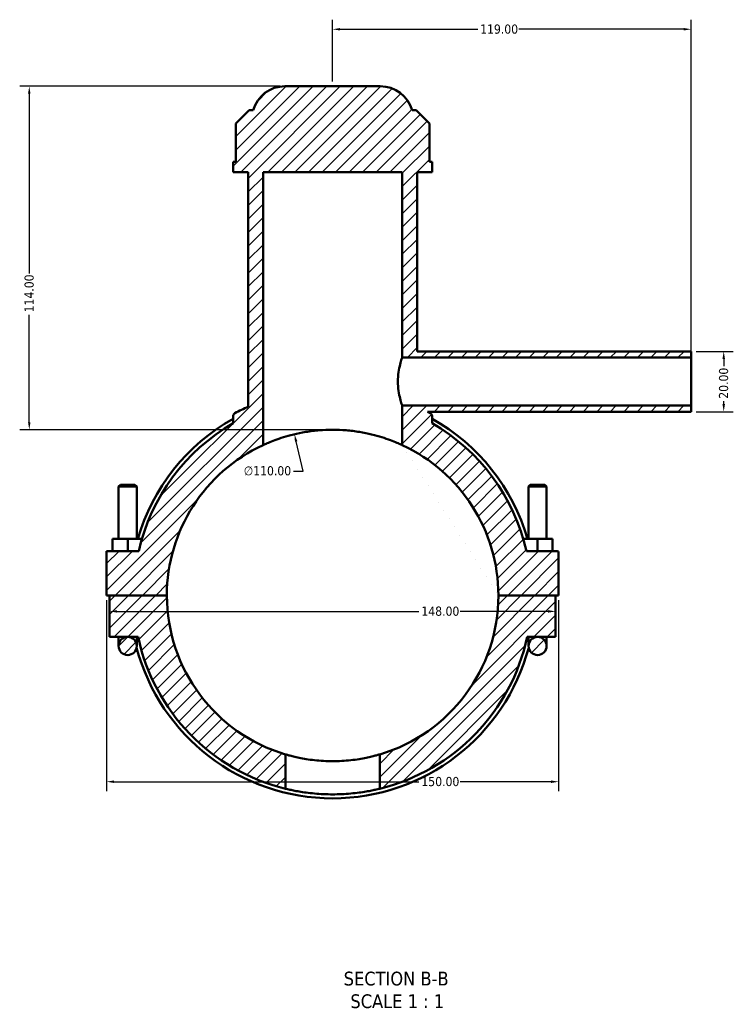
# Model space of a CAD drawing. Header units: millimetres. Extents: x 0 to 898, y -421 to 960.
# Tile 1 of 6: x 289 to 525, y -421 to -95. Entities that reach past the tile are written whole.
import ezdxf

# ---------------------------------------------------------------- set-up
doc = ezdxf.new("R2010")
doc.units = ezdxf.units.MM
for name, color, linetype, lineweight in [('Dimension (ANSI)', 7, 'Continuous', 25), ('Hatch (ANSI)', 7, 'Continuous', 18), ('Symbol (ANSI)', 7, 'Continuous', 25), ('Visible (ANSI)', 7, 'Continuous', 50)]:
    doc.layers.add(name, color=color, linetype=linetype, lineweight=lineweight)
doc.styles.add('Label Text (ANSI)', font='tahoma.ttf')
doc.styles.add('Note Text (ANSI)', font='tahoma.ttf')
doc.dimstyles.new('Default - mm (ANSI)', dxfattribs={"dimtxt": 3.048, "dimasz": 2.5, "dimexe": 3.175, "dimexo": 1.6002, "dimgap": 0.8, "dimtad": 0, "dimtoh": 1, "dimrnd": 1e-08, "dimzin": 4, "dimdsep": 46, "dimtxsty": 'Note Text (ANSI)', "dimcen": 0.09, "dimdle": 10, "dimclrd": 256, "dimclre": 256, "dimclrt": 256, "dimadec": 1, "dimazin": 1, "dimtfac": 1, "dimtofl": 0, "dimtmove": 0, "dimatfit": 3, "dimfxl": 1, "dimtolj": 1, "dimtzin": 4, "dimlwd": -1, "dimlwe": -1, "dimarcsym": 0})

# ---------------------------------------------------------------- blocks, each defined once
blk = doc.blocks.new('*D7')
at = {"layer": 'Defpoints', "color": 0, "transparency": 16777216}
for p in [(379.85, -232.28), (405.21, -339.32)]:
    blk.add_point(p, dxfattribs=at)
at = {"layer": 'Dimension (ANSI)', "transparency": 16777216}
for p, q in [((382.75, -244.52), (380.43, -234.72)), ((379.53, -244.52), (382.75, -244.52))]:
    blk.add_line(p, q, dxfattribs=at)
blk.add_solid([(380.84, -234.62), (380.02, -234.81), (379.85, -232.28)], dxfattribs=at)
at = {"layer": 'Dimension (ANSI)', "color": 230, "true_color": 0xff0080, "transparency": 16777216, "insert": (363.05, -242.88), "char_height": 3.048, "attachment_point": 1, "style": 'Note Text (ANSI)'}
blk.add_mtext('\\A1;∅110.00', dxfattribs=at)
blk = doc.blocks.new('*D9')
at = {"layer": 'Defpoints', "color": 0, "transparency": 16777216}
for p in [(376.71, -116.8), (291.87, -230.8), (392.53, -230.8)]:
    blk.add_point(p, dxfattribs=at)
at = {"layer": 'Dimension (ANSI)', "transparency": 16777216}
for p, q in [((375.11, -116.8), (288.69, -116.8)), ((291.87, -119.3), (291.87, -178.96)), ((291.87, -228.3), (291.87, -192.64)), ((390.93, -230.8), (288.69, -230.8))]:
    blk.add_line(p, q, dxfattribs=at)
for points in [[(291.45, -119.3), (292.28, -119.3), (291.87, -116.8)], [(291.45, -228.3), (292.28, -228.3), (291.87, -230.8)]]:
    blk.add_solid(points, dxfattribs=at)
at = {"layer": 'Dimension (ANSI)', "color": 230, "true_color": 0xff0080, "transparency": 16777216, "insert": (290.28, -191.84), "char_height": 3.048, "attachment_point": 1, "rotation": 90, "style": 'Note Text (ANSI)'}
blk.add_mtext('\\A1;114.00', dxfattribs=at)
blk = doc.blocks.new('*D10')
at = {"layer": 'Defpoints', "color": 0, "transparency": 16777216}
for p in [(511.53, -204.8), (511.53, -224.8), (522.31, -224.8)]:
    blk.add_point(p, dxfattribs=at)
at = {"layer": 'Dimension (ANSI)', "transparency": 16777216}
for p, q in [((513.13, -204.8), (525.49, -204.8)), ((522.31, -207.3), (522.31, -209.68)), ((522.31, -222.3), (522.31, -221.31)), ((513.13, -224.8), (525.49, -224.8))]:
    blk.add_line(p, q, dxfattribs=at)
for points in [[(521.89, -207.3), (522.73, -207.3), (522.31, -204.8)], [(521.89, -222.3), (522.73, -222.3), (522.31, -224.8)]]:
    blk.add_solid(points, dxfattribs=at)
at = {"layer": 'Dimension (ANSI)', "color": 230, "true_color": 0xff0080, "transparency": 16777216, "insert": (520.72, -220.51), "char_height": 3.048, "attachment_point": 1, "rotation": 90, "style": 'Note Text (ANSI)'}
blk.add_mtext('\\A1;20.00', dxfattribs=at)
blk = doc.blocks.new('*D11')
at = {"layer": 'Defpoints', "color": 0, "transparency": 16777216}
for p in [(511.53, -97.89), (392.53, -116.8), (511.53, -206.8)]:
    blk.add_point(p, dxfattribs=at)
at = {"layer": 'Dimension (ANSI)', "transparency": 16777216}
for p, q in [((392.53, -115.2), (392.53, -94.72)), ((511.53, -205.2), (511.53, -94.72)), ((395.03, -97.89), (440.69, -97.89)), ((509.03, -97.89), (454.37, -97.89))]:
    blk.add_line(p, q, dxfattribs=at)
for points in [[(395.03, -97.48), (395.03, -98.31), (392.53, -97.89)], [(509.03, -97.48), (509.03, -98.31), (511.53, -97.89)]]:
    blk.add_solid(points, dxfattribs=at)
at = {"layer": 'Dimension (ANSI)', "color": 230, "true_color": 0xff0080, "transparency": 16777216, "insert": (441.49, -96.31), "char_height": 3.048, "attachment_point": 1, "style": 'Note Text (ANSI)'}
blk.add_mtext('\\A1;119.00', dxfattribs=at)
blk = doc.blocks.new('*D12')
at = {"layer": 'Defpoints', "color": 0, "transparency": 16777216}
for p in [(317.53, -285.75), (467.53, -285.75), (467.53, -347.6)]:
    blk.add_point(p, dxfattribs=at)
at = {"layer": 'Dimension (ANSI)', "transparency": 16777216}
for p, q in [((317.53, -287.35), (317.53, -350.77)), ((467.53, -287.35), (467.53, -350.77)), ((320.03, -347.6), (421.19, -347.6)), ((465.03, -347.6), (434.87, -347.6))]:
    blk.add_line(p, q, dxfattribs=at)
for points in [[(320.03, -347.18), (320.03, -348.02), (317.53, -347.6)], [(465.03, -347.18), (465.03, -348.02), (467.53, -347.6)]]:
    blk.add_solid(points, dxfattribs=at)
at = {"layer": 'Dimension (ANSI)', "color": 230, "true_color": 0xff0080, "transparency": 16777216, "insert": (421.99, -346.01), "char_height": 3.048, "attachment_point": 1, "style": 'Note Text (ANSI)'}
blk.add_mtext('\\A1;150.00', dxfattribs=at)
blk = doc.blocks.new('*D13')
at = {"layer": 'Defpoints', "color": 0, "transparency": 16777216}
for p in [(318.53, -291.08), (466.53, -291.08), (466.53, -291.08)]:
    blk.add_point(p, dxfattribs=at)
at = {"layer": 'Dimension (ANSI)', "transparency": 16777216}
for p, q in [((321.03, -291.08), (421.19, -291.08)), ((464.03, -291.08), (434.87, -291.08))]:
    blk.add_line(p, q, dxfattribs=at)
for points in [[(321.03, -290.66), (321.03, -291.49), (318.53, -291.08)], [(464.03, -290.66), (464.03, -291.49), (466.53, -291.08)]]:
    blk.add_solid(points, dxfattribs=at)
at = {"layer": 'Dimension (ANSI)', "color": 230, "true_color": 0xff0080, "transparency": 16777216, "insert": (421.99, -289.48), "char_height": 3.048, "attachment_point": 1, "style": 'Note Text (ANSI)'}
blk.add_mtext('\\A1;148.00', dxfattribs=at)

msp = doc.modelspace()

# ---------------------------------------------------------------- hatches: boundary and pattern name
at = {"layer": 'Hatch (ANSI)'}
h = msp.add_hatch(dxfattribs=at)
h.set_pattern_fill('ANSI31', color=256, scale=25.4, style=0)
h.set_pattern_definition([(45, (0, 0), (-2.245064, 2.245064), [])])
edge = h.paths.add_edge_path()
edge.add_spline(control_points=[(360.112, -225.3), (359.995, -225.362), (359.891, -225.445), (359.717, -225.644), (359.648, -225.759), (359.555, -226.006), (359.531, -226.137), (359.531, -226.27)], knot_values=[-0.118996, -0.118996, -0.118996, -0.118996, -0.0793307, -0.0793307, -0.0396653, -0.0396653, 0, 0, 0, 0], degree=3, periodic=0)
edge.add_line((359.531, -226.27), (359.531, -228.644))
edge.add_ellipse((392.531, -285.801), major_axis=(-33, 57.158), ratio=1, start_angle=0, end_angle=47.0862)
edge.add_line((328.201, -271.051), (317.531, -271.051))
edge.add_line((317.531, -271.051), (317.531, -285.751))
edge.add_line((317.531, -285.751), (337.531, -285.751))
edge.add_ellipse((392.531, -285.801), major_axis=(-55, 0.05), ratio=1, start_angle=294.88667, end_angle=360, ccw=False)
edge.add_line((369.431, -235.888), (369.431, -145.301))
edge.add_line((369.431, -145.301), (415.631, -145.301))
edge.add_line((415.631, -145.301), (415.631, -206.801))
edge.add_line((415.631, -206.801), (511.531, -206.801))
edge.add_line((511.531, -206.801), (511.531, -204.801))
edge.add_line((511.531, -204.801), (420.581, -204.801))
edge.add_line((420.581, -204.801), (420.581, -145.301))
edge.add_line((420.581, -145.301), (425.531, -145.301))
edge.add_line((425.531, -145.301), (425.531, -141.881))
edge.add_line((425.531, -141.881), (424.625, -141.881))
edge.add_line((424.625, -141.881), (424.625, -129.181))
edge.add_line((424.625, -129.181), (420.225, -124.781))
edge.add_line((420.225, -124.781), (418.931, -124.781))
edge.add_ellipse((408.354, -127.801), major_axis=(10.577, 3.02), ratio=1, start_angle=0, end_angle=74.06507)
edge.add_line((408.354, -116.801), (376.709, -116.801))
edge.add_ellipse((376.709, -127.801), major_axis=(0, 11), ratio=1, start_angle=0, end_angle=74.06507)
edge.add_line((366.131, -124.781), (364.838, -124.781))
edge.add_line((364.838, -124.781), (360.438, -129.181))
edge.add_line((360.438, -129.181), (360.438, -141.881))
edge.add_line((360.438, -141.881), (359.531, -141.881))
edge.add_line((359.531, -141.881), (359.531, -145.301))
edge.add_line((359.531, -145.301), (364.481, -145.301))
edge.add_line((364.481, -145.301), (364.481, -223.154))
edge.add_ellipse((392.531, -285.801), major_axis=(-28.05, 62.647), ratio=1, start_angle=0, end_angle=4.06422)
edge = h.paths.add_edge_path()
edge.add_line((324.531, -299.551), (327.979, -299.551))
edge.add_ellipse((392.531, -285.801), major_axis=(-64.552, -13.75), ratio=1, start_angle=0, end_angle=64.2318)
edge.add_line((376.851, -349.912), (376.851, -338.519))
edge.add_ellipse((392.531, -285.801), major_axis=(-15.68, -52.718), ratio=1, start_angle=286.61637, end_angle=360, ccw=False)
edge.add_line((337.531, -285.851), (318.531, -285.851))
edge.add_line((318.531, -285.851), (318.531, -299.551))
edge.add_line((318.531, -299.551), (324.531, -299.551))
edge = h.paths.add_edge_path()
edge.add_ellipse((467.031, -271.551), major_axis=(0.5, 0), ratio=1, start_angle=0, end_angle=90)
edge.add_line((467.031, -271.051), (456.862, -271.051))
edge.add_ellipse((392.531, -285.801), major_axis=(64.331, 14.75), ratio=1, start_angle=0, end_angle=47.0862)
edge.add_line((425.531, -228.644), (425.531, -226.27))
edge.add_ellipse((424.431, -226.27), major_axis=(1.1, 0), ratio=1, start_angle=0, end_angle=61.81548)
edge.add_ellipse((392.531, -285.801), major_axis=(32.42, 60.501), ratio=1, start_angle=0, end_angle=0.8942)
edge.add_line((424.003, -224.801), (511.531, -224.801))
edge.add_line((511.531, -224.801), (511.531, -222.801))
edge.add_line((511.531, -222.801), (415.631, -222.801))
edge.add_line((415.631, -222.801), (415.631, -235.888))
edge.add_ellipse((392.531, -285.801), major_axis=(23.1, 49.914), ratio=1, start_angle=294.88667, end_angle=360, ccw=False)
edge.add_line((447.531, -285.751), (467.531, -285.751))
edge.add_line((467.531, -285.751), (467.531, -271.551))
edge = h.paths.add_edge_path()
edge.add_ellipse((324.531, -302.551), major_axis=(3, 0), ratio=1, start_angle=0, end_angle=360)
edge = h.paths.add_edge_path()
edge.add_line((466.531, -285.851), (447.531, -285.851))
edge.add_ellipse((392.531, -285.801), major_axis=(55, -0.05), ratio=1, start_angle=286.61637, end_angle=360, ccw=False)
edge.add_line((408.211, -338.519), (408.211, -349.912))
edge.add_ellipse((392.531, -285.801), major_axis=(15.68, -64.11), ratio=1, start_angle=0, end_angle=64.2318)
edge.add_line((457.083, -299.551), (460.531, -299.551))
edge.add_line((460.531, -299.551), (466.531, -299.551))
edge.add_line((466.531, -299.551), (466.531, -285.851))
edge = h.paths.add_edge_path()
edge.add_ellipse((460.531, -302.551), major_axis=(3, 0), ratio=1, start_angle=0, end_angle=360)

# ---------------------------------------------------------------- linework, layer by layer
at = {"layer": 'Visible (ANSI)'}
for p, q in [((408.354, -116.801), (376.709, -116.801)), ((364.838, -124.781), (360.438, -129.181)), ((366.131, -124.781), (364.838, -124.781)), ((420.225, -124.781), (418.931, -124.781)), ((424.625, -129.181), (420.225, -124.781)), ((360.438, -129.181), (360.438, -141.881)), ((424.625, -141.881), (424.625, -129.181)), ((360.438, -141.881), (359.531, -141.881)), ((359.531, -141.881), (359.531, -145.301)), ((425.531, -141.881), (424.625, -141.881)), ((425.531, -145.301), (425.531, -141.881)), ((359.531, -145.301), (364.481, -145.301)), ((364.481, -145.301), (364.481, -223.154)), ((369.431, -235.888), (369.431, -145.301)), ((369.431, -145.301), (415.631, -145.301)), ((415.631, -145.301), (415.631, -206.801)), ((420.581, -204.801), (420.581, -145.301)), ((420.581, -145.301), (425.531, -145.301)), ((511.531, -204.801), (420.581, -204.801)), ((511.531, -206.801), (511.531, -204.801)), ((415.631, -206.801), (511.531, -206.801)), ((511.531, -222.801), (511.531, -206.801)), ((511.531, -222.801), (415.631, -222.801)), ((415.631, -222.801), (415.631, -235.888)), ((424.003, -224.801), (511.531, -224.801)), ((511.531, -224.801), (511.531, -222.801)), ((359.531, -226.27), (359.531, -228.644)), ((425.531, -228.644), (425.531, -226.27)), ((322.131, -249.085), (321.531, -249.685)), ((321.531, -249.685), (327.531, -249.685)), ((321.531, -249.685), (321.531, -267.051)), ((326.931, -249.085), (322.131, -249.085)), ((326.931, -249.085), (327.531, -249.685)), ((327.531, -249.685), (327.531, -267.051)), ((458.131, -249.085), (457.531, -249.685)), ((463.531, -249.685), (457.531, -249.685)), ((457.531, -267.051), (457.531, -249.685)), ((458.131, -249.085), (462.931, -249.085)), ((462.931, -249.085), (463.531, -249.685)), ((463.531, -267.051), (463.531, -249.685)), ((324.531, -267.051), (319.531, -267.051)), ((319.531, -271.051), (319.531, -267.051)), ((324.531, -271.051), (324.531, -267.051)), ((329.251, -267.051), (324.531, -267.051)), ((455.812, -267.051), (460.531, -267.051)), ((460.531, -267.051), (465.531, -267.051)), ((460.531, -271.051), (460.531, -267.051)), ((465.531, -271.051), (465.531, -267.051)), ((328.201, -271.051), (317.531, -271.051)), ((317.531, -271.051), (317.531, -285.751)), ((467.031, -271.051), (456.862, -271.051)), ((467.531, -285.751), (467.531, -271.551)), ((317.531, -285.751), (337.531, -285.751)), ((337.531, -285.851), (318.531, -285.851)), ((318.531, -285.851), (318.531, -299.551)), ((321.531, -285.751), (321.531, -285.851)), ((327.531, -285.751), (327.531, -285.851)), ((447.531, -285.751), (467.531, -285.751)), ((466.531, -285.851), (447.531, -285.851)), ((457.531, -285.851), (457.531, -285.751)), ((463.531, -285.851), (463.531, -285.751)), ((466.531, -299.551), (466.531, -285.851)), ((318.531, -299.551), (324.531, -299.551)), ((321.531, -299.551), (321.531, -302.551)), ((324.531, -299.551), (327.979, -299.551)), ((327.531, -302.551), (327.531, -299.551)), ((457.083, -299.551), (460.531, -299.551)), ((457.531, -299.551), (457.531, -302.551)), ((460.531, -299.551), (466.531, -299.551)), ((463.531, -302.551), (463.531, -299.551)), ((376.851, -349.912), (376.851, -338.519)), ((408.211, -338.519), (408.211, -349.912))]:
    msp.add_line(p, q, dxfattribs=at)
for centre in [(324.531, -302.551), (460.531, -302.551)]:
    msp.add_circle(centre, 3, dxfattribs=at)
for centre, radius, start, end in [((376.709, -127.801), 11, 90, 164.06507), ((408.354, -127.801), 11, 15.93493, 90), ((392.531, -285.801), 68.64, 114.1203, 118.18452), ((392.531, -285.801), 68.64, 61.81548, 62.70967), ((424.431, -226.27), 1.1, 0, 61.81548), ((392.531, -285.801), 67.32, 119.35347, 163.82808), ((392.531, -285.801), 66, 120, 167.0862), ((392.531, -285.801), 67.32, 16.17192, 60.64653), ((392.531, -285.801), 66, 12.9138, 60), ((392.531, -285.801), 55, 114.83459, 179.94791), ((392.531, -285.801), 55, 0.05209, 65.16541), ((467.031, -271.551), 0.5, 0, 90), ((392.531, -285.801), 55, 180.05209, 253.43572), ((392.531, -285.801), 55, 286.56428, 359.94791), ((392.531, -285.801), 66, 192.0247, 256.2565), ((392.531, -285.801), 66, 283.7435, 347.9753), ((392.531, -285.801), 67.32, 194.90707, 345.09293)]:
    msp.add_arc(centre, radius, start, end, dxfattribs=at)
for points, knots in [([(415.631, -206.801), (415.631, -206.801), (415.558, -207.006), (415.294, -207.825), (415.106, -208.439), (414.75, -209.85), (414.557, -210.744), (414.28, -212.712), (414.202, -213.787), (414.202, -214.801)], [3.6491278, 3.6491278, 3.6491278, 3.6491278, 3.9531388, 3.9531388, 4.2571499, 4.2571499, 4.5613268, 4.5613268, 4.8655037, 4.8655037, 4.8655037, 4.8655037]), ([(414.202, -214.801), (414.202, -215.815), (414.28, -216.89), (414.557, -218.859), (414.75, -219.752), (415.106, -221.164), (415.294, -221.778), (415.558, -222.597), (415.631, -222.801), (415.631, -222.801)], [0, 0, 0, 0, 0.3041769, 0.3041769, 0.6083538, 0.6083538, 0.9123649, 0.9123649, 1.2163759, 1.2163759, 1.2163759, 1.2163759]), ([(360.112, -225.3), (359.995, -225.362), (359.891, -225.445), (359.717, -225.644), (359.648, -225.759), (359.555, -226.006), (359.531, -226.137), (359.531, -226.27)], [-0.11899604, -0.11899604, -0.11899604, -0.11899604, -0.07933069, -0.07933069, -0.03966535, -0.03966535, 0, 0, 0, 0]), ([(415.631, -235.888), (415.631, -235.888), (415.488, -235.821), (414.895, -235.552), (414.444, -235.351), (413.26, -234.853), (412.526, -234.557), (410.837, -233.929), (409.881, -233.599), (407.851, -232.967), (406.703, -232.643), (404.199, -232.038), (402.842, -231.757), (400.001, -231.292), (398.515, -231.107), (395.514, -230.862), (394.001, -230.801), (391.062, -230.801), (389.548, -230.862), (386.548, -231.107), (385.061, -231.292), (382.221, -231.757), (380.864, -232.038), (378.359, -232.643), (377.212, -232.967), (375.181, -233.599), (374.226, -233.929), (372.536, -234.557), (371.802, -234.853), (370.619, -235.351), (370.168, -235.552), (369.574, -235.821), (369.431, -235.888), (369.431, -235.888)], [7.0573621, 7.0573621, 7.0573621, 7.0573621, 7.4987233, 7.4987233, 7.9400846, 7.9400846, 8.3814459, 8.3814459, 8.8228071, 8.8228071, 9.2636161, 9.2636161, 9.7044251, 9.7044251, 10.1452341, 10.1452341, 10.5860431, 10.5860431, 11.0268521, 11.0268521, 11.4676611, 11.4676611, 11.9084701, 11.9084701, 12.3492791, 12.3492791, 12.7906404, 12.7906404, 13.2320017, 13.2320017, 13.6733629, 13.6733629, 14.1147242, 14.1147242, 14.1147242, 14.1147242]), ([(376.851, -338.519), (376.851, -338.519), (376.947, -338.548), (377.346, -338.664), (377.65, -338.752), (378.452, -338.97), (378.95, -339.102), (380.1, -339.381), (380.751, -339.53), (382.137, -339.815), (382.92, -339.962), (384.627, -340.237), (385.551, -340.365), (387.481, -340.578), (388.488, -340.662), (390.519, -340.774), (391.541, -340.801), (393.521, -340.801), (394.544, -340.774), (396.574, -340.662), (397.582, -340.578), (399.512, -340.365), (400.436, -340.237), (402.143, -339.962), (402.926, -339.815), (404.312, -339.53), (404.963, -339.381), (406.112, -339.102), (406.61, -338.97), (407.412, -338.752), (407.716, -338.664), (408.116, -338.548), (408.211, -338.519), (408.211, -338.519)], [4.7537348, 4.7537348, 4.7537348, 4.7537348, 5.050879, 5.050879, 5.3480232, 5.3480232, 5.6451674, 5.6451674, 5.9423116, 5.9423116, 6.2393842, 6.2393842, 6.5364569, 6.5364569, 6.8335295, 6.8335295, 7.1306022, 7.1306022, 7.4276748, 7.4276748, 7.7247474, 7.7247474, 8.0218201, 8.0218201, 8.3188927, 8.3188927, 8.6160369, 8.6160369, 8.9131811, 8.9131811, 9.2103253, 9.2103253, 9.5074696, 9.5074696, 9.5074696, 9.5074696]), ([(408.211, -349.912), (408.211, -349.912), (408.116, -349.935), (407.718, -350.031), (407.414, -350.103), (406.613, -350.283), (406.114, -350.391), (404.964, -350.622), (404.313, -350.745), (402.925, -350.982), (402.141, -351.104), (400.432, -351.332), (399.507, -351.439), (397.577, -351.615), (396.569, -351.686), (394.541, -351.779), (393.52, -351.801), (391.543, -351.801), (390.522, -351.779), (388.493, -351.686), (387.486, -351.615), (385.555, -351.439), (384.63, -351.332), (382.922, -351.104), (382.138, -350.982), (380.75, -350.745), (380.098, -350.622), (378.948, -350.391), (378.45, -350.283), (377.649, -350.103), (377.345, -350.031), (376.946, -349.935), (376.851, -349.912), (376.851, -349.912)], [0, 0, 0, 0, 0.2965639, 0.2965639, 0.5931278, 0.5931278, 0.8896916, 0.8896916, 1.1862555, 1.1862555, 1.4827858, 1.4827858, 1.779316, 1.779316, 2.0758463, 2.0758463, 2.3723765, 2.3723765, 2.6689068, 2.6689068, 2.965437, 2.965437, 3.2619673, 3.2619673, 3.5584976, 3.5584976, 3.8550614, 3.8550614, 4.1516253, 4.1516253, 4.4481892, 4.4481892, 4.7447531, 4.7447531, 4.7447531, 4.7447531])]:
    msp.add_open_spline(points, degree=3, knots=knots, dxfattribs=at)

# ---------------------------------------------------------------- texts
at = {"layer": 'Symbol (ANSI)', "char_height": 4.572, "attachment_point": 7, "style": 'Label Text (ANSI)'}
for s, insert in [('SECTION B-B', (396.203, -415.306)), ('SCALE 1 : 1', (398.426, -422.819))]:
    msp.add_mtext(s, dxfattribs=dict(at, insert=insert))

# ---------------------------------------------------------------- dimensions: what is measured, and where the dimension line sits
at = {"layer": 'Dimension (ANSI)'}
for base, p1, p2, angle, override, picture, middle in [((511.531, -97.892), (392.531, -116.801), (511.531, -206.801), 180, {"dimtoh": 0, "dimdec": 2, "dimtp": 0, "dimtm": 0, "dimtdec": 2, "dimatfit": 1}, '*D11', (447.531, -97.892)), ((291.866, -230.802), (376.709, -116.801), (392.531, -230.802), 90, {"dimtoh": 0, "dimdec": 2, "dimtp": 0, "dimtm": 0, "dimtdec": 2, "dimatfit": 1}, '*D9', (291.866, -185.802)), ((522.311, -224.801), (511.531, -204.801), (511.531, -224.801), 90, {"dimtoh": 0, "dimdec": 2, "dimtp": 0, "dimtm": 0, "dimtdec": 2, "dimatfit": 1}, '*D10', (522.311, -215.492)), ((467.531, -347.599), (317.531, -285.751), (467.531, -285.751), 180, {"dimtoh": 0, "dimdec": 2, "dimtp": 0, "dimtm": 0, "dimtdec": 2, "dimatfit": 1}, '*D12', (428.031, -347.599)), ((466.531, -291.078), (318.531, -291.078), (466.531, -291.078), 180, {"dimtoh": 0, "dimdec": 2, "dimse1": 1, "dimse2": 1, "dimtp": 0, "dimtm": 0, "dimtdec": 2, "dimatfit": 1}, '*D13', (428.031, -291.078))]:
    dim = msp.add_linear_dim(base=base, p1=p1, p2=p2, angle=angle, dimstyle='Default - mm (ANSI)', override=override, dxfattribs=at)
    dim.commit()
    dim.dimension.update_dxf_attribs({"geometry": picture, "text_midpoint": middle, "dimtype": 160})
dim = msp.add_diameter_dim_2p(p1=(405.208, -339.324), p2=(379.854, -232.282), dimstyle='Default - mm (ANSI)', override={"dimtih": 1, "dimdec": 2, "dimlfac": 0.999973, "dimtp": 0, "dimtm": 0, "dimtdec": 2}, dxfattribs=at)
dim.commit()
dim.dimension.update_dxf_attribs({"geometry": '*D7', "text_midpoint": (370.892, -244.52), "dimtype": 163})

doc.saveas('drawing.dxf')
